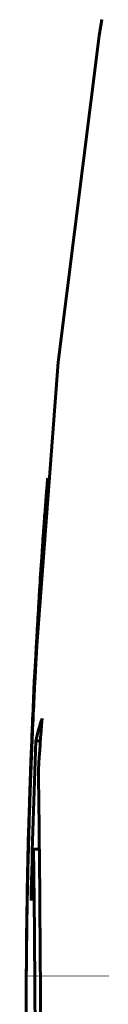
# Model space of a CAD drawing. Header units: millimetres. Extents: x 0 to 594, y 0 to 420.
# Tile 27 of 30: x 502.571 to 503.451, y 338.533 to 350.017. Entities that reach past the tile are written whole.
import ezdxf

# ---------------------------------------------------------------- set-up
doc = ezdxf.new("R2010")
doc.units = ezdxf.units.MM
doc.linetypes.add('K5LT_BASIC', pattern=[0])
doc.layers.add('Системный слой (1)', color=7, linetype='Continuous', true_color=0x6c6c6c)

# ---------------------------------------------------------------- blocks, each defined once
blk = doc.blocks.new('U50')
at = {"layer": 'Системный слой (1)', "color": 143, "linetype": 'K5LT_BASIC', "lineweight": 60, "true_color": 0x33acca}
for p, q in [((503.422, 349.827), (503.451, 350.017)), ((502.943, 346.024), (503.422, 349.827)), ((502.664, 342.302), (502.943, 346.024)), ((502.594, 340.437), (502.664, 342.302)), ((502.577, 339.504), (502.594, 340.437)), ((502.572, 339.037), (502.577, 339.504)), ((502.571, 338.804), (502.572, 339.037)), ((502.571, 338.687), (502.571, 338.804)), ((502.571, 338.629), (502.571, 338.687)), ((502.571, 338.6), (502.571, 338.629)), ((502.571, 338.585), (502.571, 338.6)), ((502.571, 338.578), (502.571, 338.585)), ((502.571, 338.574), (502.571, 338.578)), ((502.571, 338.572), (502.571, 338.574)), ((502.571, 338.571), (502.571, 338.572)), ((502.571, 338.57), (502.571, 338.571)), ((502.571, 338.568), (502.571, 338.57)), ((502.571, 338.567), (502.571, 338.568)), ((502.571, 338.566), (502.571, 338.567)), ((502.571, 338.564), (502.571, 338.566)), ((502.571, 338.56), (502.571, 338.564))]:
    blk.add_line(p, q, dxfattribs=at)
blk = doc.blocks.new('U52')
at = {"layer": 'Системный слой (1)', "color": 143, "linetype": 'K5LT_BASIC', "lineweight": 60, "true_color": 0x33acca}
for p, q in [((502.734, 343.491), (502.732, 343.459)), ((502.735, 343.502), (502.734, 343.491)), ((502.736, 343.529), (502.735, 343.514)), ((502.735, 343.514), (502.735, 343.51)), ((502.735, 343.51), (502.735, 343.509)), ((502.735, 343.509), (502.735, 343.507)), ((502.735, 343.507), (502.735, 343.502)), ((502.737, 343.535), (502.736, 343.529)), ((502.738, 343.56), (502.737, 343.546)), ((502.737, 343.546), (502.737, 343.54)), ((502.737, 343.54), (502.737, 343.539)), ((502.737, 343.539), (502.737, 343.538)), ((502.737, 343.538), (502.737, 343.535)), ((502.738, 343.558), (502.738, 343.56)), ((502.732, 343.459), (502.727, 343.367))]:
    blk.add_line(p, q, dxfattribs=at)
blk = doc.blocks.new('U55')
at = {"layer": 'Системный слой (1)', "color": 143, "linetype": 'K5LT_BASIC', "lineweight": 60, "true_color": 0x33acca}
for p, q in [((502.816, 344.617), (502.815, 344.598)), ((502.817, 344.625), (502.816, 344.617)), ((502.818, 344.631), (502.817, 344.629)), ((502.817, 344.629), (502.817, 344.625)), ((502.819, 344.641), (502.818, 344.639)), ((502.818, 344.639), (502.818, 344.638)), ((502.818, 344.638), (502.818, 344.637)), ((502.818, 344.637), (502.818, 344.637)), ((502.818, 344.637), (502.818, 344.637)), ((502.818, 344.637), (502.818, 344.636)), ((502.818, 344.636), (502.818, 344.635)), ((502.818, 344.635), (502.818, 344.633)), ((502.818, 344.633), (502.818, 344.632)), ((502.818, 344.632), (502.818, 344.631)), ((502.82, 344.653), (502.819, 344.651)), ((502.819, 344.651), (502.819, 344.646)), ((502.819, 344.646), (502.819, 344.641)), ((502.82, 344.659), (502.821, 344.664)), ((502.821, 344.664), (502.82, 344.663)), ((502.82, 344.663), (502.82, 344.663)), ((502.82, 344.663), (502.82, 344.663)), ((502.82, 344.663), (502.82, 344.663)), ((502.82, 344.663), (502.82, 344.662)), ((502.82, 344.662), (502.82, 344.66)), ((502.82, 344.66), (502.82, 344.655)), ((502.82, 344.655), (502.82, 344.655)), ((502.82, 344.655), (502.82, 344.655)), ((502.82, 344.655), (502.82, 344.653)), ((502.807, 344.496), (502.806, 344.496)), ((502.806, 344.496), (502.806, 344.495)), ((502.808, 344.509), (502.807, 344.508)), ((502.807, 344.508), (502.807, 344.507)), ((502.807, 344.507), (502.807, 344.507)), ((502.807, 344.507), (502.807, 344.506)), ((502.807, 344.506), (502.807, 344.503)), ((502.807, 344.503), (502.807, 344.499)), ((502.807, 344.499), (502.807, 344.497)), ((502.807, 344.497), (502.807, 344.496)), ((502.807, 344.496), (502.807, 344.496)), ((502.809, 344.527), (502.808, 344.515)), ((502.808, 344.515), (502.808, 344.511)), ((502.808, 344.511), (502.808, 344.509)), ((502.81, 344.537), (502.809, 344.527)), ((502.811, 344.546), (502.81, 344.542)), ((502.81, 344.542), (502.81, 344.537)), ((502.815, 344.598), (502.811, 344.554)), ((502.811, 344.554), (502.811, 344.547)), ((502.811, 344.547), (502.811, 344.546)), ((502.806, 344.495), (502.806, 344.493)), ((502.806, 344.493), (502.806, 344.493))]:
    blk.add_line(p, q, dxfattribs=at)
blk = doc.blocks.new('U59')
at = {"layer": 'Системный слой (1)', "color": 143, "linetype": 'K5LT_BASIC', "lineweight": 60, "true_color": 0x33acca}
for p, q in [((502.809, 344.514), (502.809, 344.518)), ((502.809, 344.508), (502.81, 344.517)), ((502.81, 344.517), (502.809, 344.516)), ((502.809, 344.516), (502.809, 344.516)), ((502.809, 344.516), (502.809, 344.516)), ((502.809, 344.516), (502.809, 344.515)), ((502.809, 344.515), (502.809, 344.515)), ((502.809, 344.515), (502.809, 344.515)), ((502.809, 344.515), (502.809, 344.515)), ((502.809, 344.515), (502.809, 344.515)), ((502.809, 344.515), (502.809, 344.514)), ((502.809, 344.514), (502.809, 344.514)), ((502.809, 344.514), (502.809, 344.513)), ((502.809, 344.511), (502.809, 344.514)), ((502.809, 344.513), (502.809, 344.513)), ((502.809, 344.513), (502.809, 344.513)), ((502.809, 344.513), (502.809, 344.513)), ((502.809, 344.513), (502.809, 344.512)), ((502.809, 344.512), (502.809, 344.512)), ((502.809, 344.512), (502.809, 344.511)), ((502.809, 344.511), (502.809, 344.511)), ((502.809, 344.511), (502.809, 344.511)), ((502.809, 344.511), (502.809, 344.511)), ((502.809, 344.511), (502.809, 344.511)), ((502.809, 344.511), (502.809, 344.511)), ((502.809, 344.511), (502.809, 344.511)), ((502.809, 344.511), (502.809, 344.511)), ((502.809, 344.511), (502.809, 344.511)), ((502.809, 344.511), (502.809, 344.511)), ((502.809, 344.511), (502.809, 344.511)), ((502.809, 344.511), (502.809, 344.511)), ((502.81, 344.523), (502.81, 344.524)), ((502.81, 344.524), (502.81, 344.524)), ((502.81, 344.524), (502.81, 344.522)), ((502.81, 344.522), (502.81, 344.523)), ((502.81, 344.523), (502.81, 344.523)), ((502.81, 344.523), (502.81, 344.523)), ((502.81, 344.523), (502.81, 344.523)), ((502.81, 344.517), (502.81, 344.522)), ((502.81, 344.522), (502.81, 344.519)), ((502.81, 344.519), (502.81, 344.519)), ((502.81, 344.519), (502.81, 344.519)), ((502.81, 344.519), (502.81, 344.518)), ((502.81, 344.518), (502.81, 344.518)), ((502.81, 344.518), (502.81, 344.518)), ((502.81, 344.518), (502.81, 344.518)), ((502.81, 344.518), (502.81, 344.518)), ((502.81, 344.518), (502.81, 344.517)), ((502.81, 344.517), (502.81, 344.517))]:
    blk.add_line(p, q, dxfattribs=at)
blk = doc.blocks.new('U63')
at = {"layer": 'Системный слой (1)', "color": 143, "linetype": 'K5LT_BASIC', "lineweight": 60, "true_color": 0x33acca}
for p, q in [((502.778, 344.058), (502.777, 344.054)), ((502.777, 344.055), (502.777, 344.056)), ((502.777, 344.053), (502.777, 344.055)), ((502.777, 344.054), (502.777, 344.053)), ((502.777, 344.053), (502.777, 344.053)), ((502.777, 344.053), (502.777, 344.053)), ((502.777, 344.053), (502.777, 344.052)), ((502.777, 344.052), (502.777, 344.053)), ((502.777, 344.052), (502.777, 344.052)), ((502.777, 344.052), (502.777, 344.052)), ((502.777, 344.052), (502.777, 344.051)), ((502.777, 344.051), (502.777, 344.052)), ((502.777, 344.052), (502.777, 344.052)), ((502.777, 344.052), (502.777, 344.052)), ((502.777, 344.052), (502.777, 344.052)), ((502.777, 344.052), (502.777, 344.052)), ((502.777, 344.051), (502.777, 344.051)), ((502.779, 344.066), (502.778, 344.063)), ((502.778, 344.063), (502.778, 344.058)), ((502.78, 344.085), (502.779, 344.071)), ((502.779, 344.071), (502.779, 344.069)), ((502.779, 344.069), (502.779, 344.068)), ((502.779, 344.068), (502.779, 344.066)), ((502.781, 344.093), (502.78, 344.085)), ((502.782, 344.103), (502.781, 344.101)), ((502.781, 344.101), (502.781, 344.098)), ((502.781, 344.098), (502.781, 344.093)), ((502.783, 344.112), (502.782, 344.112)), ((502.782, 344.112), (502.782, 344.11)), ((502.782, 344.11), (502.782, 344.108)), ((502.782, 344.108), (502.782, 344.106)), ((502.782, 344.106), (502.782, 344.106)), ((502.782, 344.106), (502.782, 344.105)), ((502.782, 344.105), (502.782, 344.104)), ((502.782, 344.104), (502.782, 344.103)), ((502.784, 344.123), (502.783, 344.121)), ((502.783, 344.118), (502.784, 344.122)), ((502.783, 344.121), (502.783, 344.121)), ((502.783, 344.121), (502.783, 344.121)), ((502.783, 344.121), (502.783, 344.12)), ((502.783, 344.12), (502.783, 344.119)), ((502.783, 344.119), (502.783, 344.117)), ((502.783, 344.114), (502.783, 344.118)), ((502.783, 344.117), (502.783, 344.115)), ((502.783, 344.115), (502.783, 344.115)), ((502.783, 344.115), (502.783, 344.114)), ((502.783, 344.111), (502.783, 344.114)), ((502.783, 344.114), (502.783, 344.114)), ((502.783, 344.114), (502.783, 344.114)), ((502.783, 344.114), (502.783, 344.114)), ((502.783, 344.114), (502.783, 344.113)), ((502.783, 344.113), (502.783, 344.113)), ((502.783, 344.113), (502.783, 344.112)), ((502.784, 344.122), (502.784, 344.123)), ((502.784, 344.123), (502.784, 344.123)), ((502.784, 344.123), (502.784, 344.123)), ((502.784, 344.123), (502.784, 344.123)), ((502.784, 344.123), (502.784, 344.123))]:
    blk.add_line(p, q, dxfattribs=at)

msp = doc.modelspace()

# ---------------------------------------------------------------- linework, layer by layer
at = {"layer": 'Системный слой (1)', "color": 143, "linetype": 'K5LT_BASIC', "lineweight": 60, "true_color": 0x33acca}
for p, q in [((502.8095, 344.5105), (502.8088, 344.5105)), ((502.8062, 344.493), (502.8083, 344.493)), ((502.7944, 344.3422), (502.7969, 344.3422)), ((502.779, 344.0513), (502.7772, 344.0513)), ((502.7601, 343.8799), (502.7509, 343.7492)), ((502.7601, 343.8799), (502.7668, 343.8799)), ((502.7509, 343.7492), (502.7412, 343.6085)), ((502.7396, 343.5834), (502.7379, 343.5583)), ((502.7412, 343.6085), (502.7396, 343.5834)), ((502.7412, 343.6085), (502.7484, 343.6085)), ((502.7453, 343.5596), (502.7381, 343.5596)), ((502.7265, 343.3673), (502.7331, 343.3673)), ((502.7089, 343.0708), (502.7151, 343.0708)), ((502.682, 342.5985), (502.6878, 342.5985)), ((502.6729, 342.4276), (502.6785, 342.4276)), ((502.6428, 341.7995), (502.6478, 341.7995)), ((502.6819, 341.6049), (502.7357, 341.6049)), ((502.6181, 341.1764), (502.6171, 341.1462)), ((502.6181, 341.1764), (502.6224, 341.1764)), ((502.6171, 341.1462), (502.6213, 341.1462)), ((502.6065, 340.699), (502.6117, 340.8648)), ((502.6562, 340.3436), (502.7238, 340.3436)), ((502.5903, 340.2266), (502.5933, 340.2266)), ((502.5911, 340.1362), (502.5913, 340.1462)), ((502.5913, 340.1462), (502.5913, 340.1462)), ((502.5846, 339.9703), (502.5873, 339.9703)), ((502.5849, 339.8601), (502.5824, 339.8601)), ((502.5802, 339.7392), (502.5784, 339.6136)), ((502.5784, 339.6136), (502.5802, 339.6136)), ((502.5728, 339.0859), (502.5732, 339.0859)), ((502.5716, 338.8799), (502.5717, 338.8799)), ((502.5717, 338.895), (502.5718, 338.895)), ((502.5718, 338.8941), (502.5717, 338.8941)), ((502.5719, 338.9201), (502.572, 338.9201)), ((502.572, 338.9184), (502.5719, 338.9184)), ((502.572, 338.9261), (502.572, 338.9261)), ((502.5716, 338.8592), (502.5716, 338.8592)), ((502.5709, 319.6347), (502.5709, 338.5601))]:
    msp.add_line(p, q, dxfattribs=at)
for points, knots in [([(502.8092, 344.5181), (502.8096, 344.5233), (502.8102, 344.5312), (502.8123, 344.5584), (502.8138, 344.5781), (502.8171, 344.6197), (502.8189, 344.6425), (502.8201, 344.6588)], [0, 0, 0, 0, 0.011044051, 0.011044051, 0.031635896, 0.031635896, 0.061279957, 0.061279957, 0.061279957, 0.061279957]), ([(502.7912, 344.2618), (502.7914, 344.2653), (502.7917, 344.2708), (502.7929, 344.2873), (502.7939, 344.3009), (502.7969, 344.3414), (502.7983, 344.3606), (502.8003, 344.3875), (502.8013, 344.4015), (502.8053, 344.4536), (502.8061, 344.4649), (502.8075, 344.4823), (502.8081, 344.4907), (502.8088, 344.4999), (502.8089, 344.5023), (502.8092, 344.5059), (502.8093, 344.5072), (502.8093, 344.508)], [0, 0, 0, 0, 0.00707277, 0.00707277, 0.01944617, 0.01944617, 0.02980053, 0.02980053, 0.03395033, 0.03395033, 0.16947244, 0.16947244, 0.29923916, 0.29923916, 0.35352908, 0.35352908, 0.40337518, 0.40337518, 0.40337518, 0.40337518]), ([(502.8062, 344.493), (502.8045, 344.4708), (502.8026, 344.4475), (502.7987, 344.3977), (502.7965, 344.3695), (502.7944, 344.3422)], [0, 0, 0, 0, 0.016887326, 0.016887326, 0.037538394, 0.037538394, 0.037538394, 0.037538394]), ([(502.7944, 344.3422), (502.7884, 344.265), (502.7826, 344.1879), (502.775, 344.0856), (502.7685, 343.9982), (502.7601, 343.8799)], [0, 0, 0, 0, 0.058151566, 0.058151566, 0.077428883, 0.077428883, 0.077428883, 0.077428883]), ([(502.7774, 344.0558), (502.7799, 344.0925), (502.782, 344.1233), (502.7859, 344.1824), (502.787, 344.2017), (502.7912, 344.2618)], [0, 0, 0, 0, 0.033201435, 0.033201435, 0.080032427, 0.080032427, 0.080032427, 0.080032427]), ([(502.7519, 343.6638), (502.7552, 343.7139), (502.7587, 343.7639), (502.77, 343.9257), (502.7734, 343.9732), (502.7786, 344.0449), (502.7799, 344.063), (502.7815, 344.0864), (502.782, 344.093), (502.7827, 344.104), (502.7829, 344.1081), (502.7831, 344.111)], [0, 0, 0, 0, 0.039669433, 0.039669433, 0.063906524, 0.063906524, 0.077764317, 0.077764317, 0.08411966, 0.08411966, 0.090173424, 0.090173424, 0.090173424, 0.090173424]), ([(502.7427, 343.5181), (502.7436, 343.5318), (502.7445, 343.547), (502.7462, 343.5737), (502.7469, 343.5847), (502.7476, 343.5964), (502.7477, 343.5968), (502.7481, 343.6028), (502.7488, 343.6137), (502.7494, 343.624), (502.7498, 343.63), (502.7499, 343.6309), (502.7507, 343.6434), (502.7513, 343.6541), (502.7519, 343.6638)], [0, 0, 0, 0, 0.013719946, 0.013719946, 0.022655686, 0.022655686, 0.0230024, 0.0230024, 0.02737187, 0.031753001, 0.031753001, 0.032554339, 0.032554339, 0.04287119, 0.04287119, 0.04287119, 0.04287119]), ([(502.7199, 343.1512), (502.7225, 343.194), (502.7252, 343.2367), (502.7289, 343.2987), (502.7302, 343.3197), (502.7314, 343.3403), (502.7315, 343.3409), (502.7321, 343.3513), (502.7327, 343.3613), (502.7335, 343.3744), (502.7337, 343.3772), (502.7366, 343.4239), (502.7396, 343.4705), (502.7427, 343.5181)], [0, 0, 0, 0, 0.032396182, 0.032396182, 0.049740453, 0.049740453, 0.050271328, 0.050271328, 0.058725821, 0.058725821, 0.061054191, 0.061054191, 0.096999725, 0.096999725, 0.096999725, 0.096999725]), ([(502.7265, 343.3673), (502.7238, 343.3249), (502.7216, 343.2877), (502.7178, 343.2239), (502.717, 343.2087), (502.7131, 343.1412), (502.7111, 343.1077), (502.7089, 343.0708)], [0, 0, 0, 0, 0.036144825, 0.036144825, 0.070923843, 0.070923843, 0.09924366, 0.09924366, 0.09924366, 0.09924366]), ([(502.7084, 342.9553), (502.7105, 342.9914), (502.7125, 343.0258), (502.7144, 343.0589), (502.7144, 343.0596), (502.7146, 343.0622), (502.7147, 343.0646), (502.7151, 343.0716), (502.7154, 343.0767), (502.7161, 343.0877), (502.7164, 343.0934), (502.7169, 343.1014), (502.717, 343.1034), (502.718, 343.1204), (502.7189, 343.1357), (502.7199, 343.1512)], [0, 0, 0, 0, 0.027558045, 0.027558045, 0.028038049, 0.028038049, 0.029001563, 0.029001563, 0.030354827, 0.030354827, 0.031512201, 0.031512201, 0.031876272, 0.031876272, 0.034591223, 0.034591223, 0.034591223, 0.034591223]), ([(502.7089, 343.0708), (502.7051, 343.0054), (502.7011, 342.9369), (502.6966, 342.8592), (502.6961, 342.8509), (502.6955, 342.8411), (502.6955, 342.8404), (502.6948, 342.8284), (502.6941, 342.816), (502.6926, 342.7897), (502.6918, 342.7758), (502.6901, 342.7465), (502.6893, 342.7312), (502.6875, 342.6991), (502.6865, 342.6823), (502.6846, 342.6474), (502.6836, 342.6293), (502.6824, 342.6065), (502.6822, 342.6025), (502.682, 342.5985)], [0, 0, 0, 0, 0.052605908, 0.052605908, 0.058306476, 0.058306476, 0.05875713, 0.05875713, 0.065767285, 0.065767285, 0.072519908, 0.072519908, 0.079007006, 0.079007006, 0.085345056, 0.085345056, 0.091495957, 0.091495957, 0.092777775, 0.092777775, 0.092777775, 0.092777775]), ([(502.6828, 342.508), (502.6849, 342.5452), (502.687, 342.5834), (502.6891, 342.6216), (502.6893, 342.6237), (502.6895, 342.6289), (502.6897, 342.6317), (502.69, 342.6375), (502.6902, 342.6406), (502.6905, 342.6459), (502.6906, 342.6479), (502.6915, 342.6642), (502.6924, 342.6804), (502.694, 342.7091), (502.6948, 342.7216), (502.6955, 342.7342)], [0, 0, 0, 0, 0.02831959, 0.02831959, 0.02867899, 0.02867899, 0.02897356, 0.02897356, 0.02928646, 0.02928646, 0.02966395, 0.02966395, 0.23526582, 0.23526582, 0.39415951, 0.39415951, 0.39415951, 0.39415951]), ([(502.6407, 341.6387), (502.6469, 341.7824), (502.6535, 341.9266), (502.6605, 342.0731), (502.6642, 342.1503), (502.6681, 342.2277), (502.6755, 342.3712), (502.6791, 342.4397), (502.6828, 342.508)], [0, 0, 0, 0, 0.10838562, 0.10838562, 0.11010827, 0.16641674, 0.16641674, 0.21782623, 0.21782623, 0.21782623, 0.21782623]), ([(502.6729, 342.4276), (502.6674, 342.3215), (502.6621, 342.2147), (502.6569, 342.1069), (502.6549, 342.0659), (502.6511, 341.9849), (502.6475, 341.9053), (502.6447, 341.8435), (502.6438, 341.8215), (502.6428, 341.7995)], [0, 0, 0, 0, 0.08001102, 0.08001102, 0.08121038, 0.11095301, 0.1408135, 0.1408135, 0.1573522, 0.1573522, 0.1573522, 0.1573522]), ([(502.6428, 341.7995), (502.6382, 341.6925), (502.6337, 341.5853), (502.6294, 341.4755), (502.6293, 341.4732), (502.6278, 341.4366), (502.6252, 341.3688), (502.6227, 341.3011), (502.6203, 341.2373), (502.6192, 341.2068), (502.6181, 341.1764)], [0, 0, 0, 0, 0.08069108, 0.08069108, 0.08244417, 0.08244417, 0.1082386, 0.13336624, 0.13336624, 0.15633288, 0.15633288, 0.15633288, 0.15633288]), ([(502.6323, 341.4327), (502.6334, 341.4585), (502.6344, 341.485), (502.6358, 341.5199), (502.6362, 341.5292), (502.6365, 341.5387), (502.6366, 341.5393), (502.6366, 341.5416), (502.6367, 341.5438), (502.637, 341.5503), (502.6372, 341.5553), (502.6376, 341.5662), (502.6379, 341.5718), (502.6382, 341.5806), (502.6383, 341.5832), (502.6392, 341.6036), (502.6399, 341.6213), (502.6407, 341.6387)], [0, 0, 0, 0, 0.019401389, 0.019401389, 0.026529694, 0.026529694, 0.02691299, 0.02691299, 0.027765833, 0.027765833, 0.028994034, 0.028994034, 0.030013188, 0.030013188, 0.03042494, 0.03042494, 0.033105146, 0.033105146, 0.033105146, 0.033105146]), ([(502.6215, 341.1512), (502.6221, 341.1668), (502.6227, 341.1823), (502.6238, 341.2139), (502.6244, 341.2299), (502.6255, 341.2579), (502.6259, 341.2699), (502.6264, 341.2835), (502.6265, 341.2852), (502.6269, 341.2956), (502.6273, 341.3057), (502.6285, 341.3379), (502.6295, 341.3631), (502.6312, 341.4053), (502.6317, 341.4186), (502.6323, 341.4327)], [0, 0, 0, 0, 0.011643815, 0.011643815, 0.023679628, 0.023679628, 0.03268584, 0.03268584, 0.033887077, 0.033887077, 0.039956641, 0.039956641, 0.05068365, 0.05068365, 0.055175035, 0.055175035, 0.055175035, 0.055175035]), ([(502.7451, 331.4605), (502.7477, 332.7594), (502.7485, 334.0231), (502.746, 336.3846), (502.7428, 337.4686), (502.7316, 339.6254), (502.7227, 340.5948), (502.7121, 341.2707)], [-3.2073935, -3.2073935, -3.2073935, -3.2073935, -2.2244935, -2.2244935, -1.2447061, -1.2447061, 0, 0, 0, 0]), ([(502.6171, 341.1462), (502.6144, 341.0706), (502.6119, 340.9943), (502.6094, 340.9161), (502.6093, 340.9146), (502.6079, 340.871), (502.6066, 340.8289), (502.6045, 340.7575), (502.6036, 340.7282), (502.6028, 340.699)], [0, 0, 0, 0, 0.05763114, 0.05763114, 0.0587571, 0.0587571, 0.09037152, 0.09037152, 0.11231887, 0.11231887, 0.11231887, 0.11231887]), ([(502.6028, 340.699), (502.6003, 340.6138), (502.598, 340.5299), (502.5958, 340.4457), (502.5957, 340.4435), (502.5955, 340.4341), (502.5952, 340.4257), (502.5947, 340.4053), (502.5944, 340.393), (502.5936, 340.3601), (502.593, 340.3383), (502.592, 340.2952), (502.5914, 340.2746), (502.5907, 340.2444), (502.5905, 340.2356), (502.5903, 340.2266)], [0, 0, 0, 0, 0.063883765, 0.063883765, 0.065461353, 0.065461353, 0.070182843, 0.070182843, 0.075447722, 0.075447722, 0.082954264, 0.082954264, 0.089175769, 0.089175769, 0.091717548, 0.091717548, 0.091717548, 0.091717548]), ([(502.5999, 340.4729), (502.6007, 340.5014), (502.6015, 340.5311), (502.6026, 340.5682), (502.6028, 340.5758), (502.603, 340.584), (502.6031, 340.5846), (502.6033, 340.5946), (502.6036, 340.604), (502.6041, 340.6215), (502.6044, 340.6295), (502.6052, 340.658), (502.6058, 340.6787), (502.6065, 340.699)], [0, 0, 0, 0, 0.02206017, 0.02206017, 0.027783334, 0.027783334, 0.028214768, 0.028214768, 0.03531408, 0.03531408, 0.041287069, 0.041287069, 0.056689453, 0.056689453, 0.056689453, 0.056689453]), ([(502.5913, 340.1462), (502.5926, 340.1988), (502.594, 340.2548), (502.5956, 340.3156), (502.5956, 340.3165), (502.596, 340.3331), (502.5965, 340.3486), (502.5972, 340.3755), (502.5975, 340.3868), (502.5985, 340.423), (502.5992, 340.4481), (502.5999, 340.4729)], [0, 0, 0, 0, 0.045263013, 0.045263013, 0.04601346, 0.04601346, 0.057795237, 0.057795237, 0.066414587, 0.066414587, 0.085384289, 0.085384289, 0.085384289, 0.085384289]), ([(502.6562, 340.3436), (502.6627, 339.8554), (502.6685, 339.198), (502.6776, 337.5789), (502.681, 336.6225), (502.6849, 334.2578), (502.6847, 332.8188), (502.6821, 331.3262)], [-2.9512858, -2.9512858, -2.9512858, -2.9512858, -2.0479728, -2.0479728, -1.1295039, -1.1295039, 0, 0, 0, 0]), ([(502.5879, 340.1512), (502.5879, 340.1526), (502.588, 340.1533), (502.5879, 340.1525), (502.5879, 340.152), (502.5879, 340.1499), (502.5878, 340.1473), (502.5876, 340.1396), (502.5875, 340.1354), (502.5873, 340.1248), (502.5872, 340.1188), (502.5871, 340.112), (502.587, 340.1116), (502.587, 340.1091), (502.5869, 340.1064), (502.5868, 340.0995), (502.5867, 340.0951), (502.5866, 340.0884), (502.5865, 340.0867), (502.5861, 340.066), (502.5857, 340.0475), (502.5853, 340.023), (502.5851, 340.0154), (502.5849, 340.0026), (502.5848, 339.9972), (502.5847, 339.9918), (502.5846, 339.9911), (502.5846, 339.9883), (502.5846, 339.9863), (502.5842, 339.9662), (502.5838, 339.9488), (502.5832, 339.9118), (502.5828, 339.8932), (502.5824, 339.8679), (502.5822, 339.8592), (502.5821, 339.8508), (502.5821, 339.8488), (502.582, 339.846), (502.582, 339.8449), (502.5817, 339.8297), (502.5815, 339.8144), (502.5811, 339.7939), (502.581, 339.7882), (502.5808, 339.7743), (502.5807, 339.7662), (502.5804, 339.7515), (502.5803, 339.745), (502.5802, 339.7392)], [0, 0, 0, 0, 0.00755275, 0.00755275, 0.0104673, 0.0104673, 0.01662179, 0.01662179, 0.02137515, 0.02137515, 0.02630333, 0.02630333, 0.02660738, 0.02660738, 0.02775341, 0.02775341, 0.0289611, 0.0289611, 0.02935583, 0.02935583, 0.03354267, 0.03354267, 0.03563609, 0.03563609, 0.03745163, 0.03745163, 0.03772951, 0.03772951, 0.03860413, 0.03860413, 0.04758691, 0.04758691, 0.05952112, 0.05952112, 0.06815516, 0.06815516, 0.07145532, 0.07145532, 0.07411309, 0.07411309, 0.12572923, 0.12572923, 0.14581068, 0.14581068, 0.17607145, 0.17607145, 0.20484116, 0.20484116, 0.20484116, 0.20484116]), ([(502.5833, 339.9151), (502.5833, 339.9158), (502.5834, 339.917), (502.5834, 339.9188), (502.5834, 339.9193), (502.5835, 339.9226), (502.5835, 339.9263), (502.5837, 339.9355), (502.5838, 339.9411), (502.584, 339.9507), (502.584, 339.9542), (502.5843, 339.9682), (502.5845, 339.9789), (502.5849, 340.0011), (502.5851, 340.0126), (502.5855, 340.0296), (502.5856, 340.0352), (502.5858, 340.0461), (502.5859, 340.0512), (502.5863, 340.0716), (502.5866, 340.0843), (502.5869, 340.1009), (502.587, 340.1064), (502.5872, 340.1138), (502.5872, 340.1164), (502.5873, 340.1207), (502.5873, 340.1225), (502.5875, 340.1284), (502.5875, 340.1326), (502.5877, 340.1395), (502.5877, 340.1422), (502.5878, 340.1464), (502.5879, 340.1483), (502.5879, 340.1501), (502.5879, 340.1505), (502.5879, 340.1511), (502.5879, 340.1512), (502.5879, 340.1512)], [0, 0, 0, 0, 0.000556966, 0.000556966, 0.000821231, 0.000821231, 0.002163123, 0.002163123, 0.003528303, 0.003528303, 0.004209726, 0.004209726, 0.006179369, 0.006179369, 0.008275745, 0.008275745, 0.00931019, 0.00931019, 0.010318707, 0.010318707, 0.013511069, 0.013511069, 0.015494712, 0.015494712, 0.01670343, 0.01670343, 0.017863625, 0.017863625, 0.021154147, 0.021154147, 0.023708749, 0.023708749, 0.025943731, 0.025943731, 0.02689868, 0.02689868, 0.027790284, 0.027790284, 0.027790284, 0.027790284]), ([(502.5903, 340.2266), (502.5891, 340.1751), (502.5881, 340.1307), (502.5872, 340.092), (502.5872, 340.0915), (502.5862, 340.0499), (502.5854, 340.0097), (502.5846, 339.9703)], [0, 0, 0, 0, 0.043837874, 0.043837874, 0.044424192, 0.044424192, 0.091721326, 0.091721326, 0.091721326, 0.091721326]), ([(502.5859, 339.905), (502.5865, 339.9326), (502.5872, 339.9633), (502.588, 339.9996), (502.588, 340.002), (502.5881, 340.0071), (502.5882, 340.0097), (502.5882, 340.0127), (502.5882, 340.0129), (502.5883, 340.0166), (502.5884, 340.0207), (502.5886, 340.0297), (502.5887, 340.0345), (502.5889, 340.0452), (502.5891, 340.0509), (502.5894, 340.0635), (502.5895, 340.0703), (502.5899, 340.0857), (502.5901, 340.0943), (502.5905, 340.1126), (502.5907, 340.1221), (502.591, 340.1338), (502.5911, 340.135), (502.5911, 340.1362)], [0, 0, 0, 0, 0.026536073, 0.026536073, 0.028396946, 0.028396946, 0.030155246, 0.030155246, 0.030257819, 0.030257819, 0.032411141, 0.032411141, 0.034370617, 0.034370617, 0.036116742, 0.036116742, 0.037775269, 0.037775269, 0.03943845, 0.03943845, 0.040937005, 0.040937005, 0.041101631, 0.041101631, 0.041101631, 0.041101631]), ([(502.58, 339.5985), (502.5805, 339.6307), (502.5812, 339.6682), (502.5829, 339.7628), (502.584, 339.8208), (502.5859, 339.905)], [0, 0, 0, 0, 0.036871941, 0.036871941, 0.079433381, 0.079433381, 0.079433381, 0.079433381]), ([(502.5846, 339.9703), (502.5844, 339.962), (502.5842, 339.9535), (502.5839, 339.9349), (502.5837, 339.9249), (502.5832, 339.9022), (502.583, 339.89), (502.5827, 339.875), (502.5826, 339.8703), (502.5825, 339.8643), (502.5824, 339.8624), (502.5824, 339.8606), (502.5824, 339.86), (502.5824, 339.8602), (502.5824, 339.8602), (502.5824, 339.8603), (502.5824, 339.8608), (502.5824, 339.8619), (502.5824, 339.8621), (502.5824, 339.8629), (502.5824, 339.8635), (502.5825, 339.87), (502.5827, 339.8771), (502.583, 339.8946), (502.5831, 339.9046), (502.5833, 339.9151)], [0, 0, 0, 0, 0.01076729, 0.01076729, 0.02368252, 0.02368252, 0.04211537, 0.04211537, 0.05278829, 0.05278829, 0.060465, 0.060465, 0.06545031, 0.06545031, 0.06576517, 0.06576517, 0.06889232, 0.06889232, 0.06943879, 0.06943879, 0.07103097, 0.07103097, 0.08595136, 0.08595136, 0.10173955, 0.10173955, 0.10173955, 0.10173955]), ([(502.5784, 339.6136), (502.5777, 339.5635), (502.5771, 339.5168), (502.576, 339.4289), (502.5755, 339.3884), (502.575, 339.3388), (502.5749, 339.3248), (502.5747, 339.3115), (502.5747, 339.3109), (502.5746, 339.2985), (502.5745, 339.2866), (502.5743, 339.2705), (502.5743, 339.2663), (502.5739, 339.2225), (502.5735, 339.1816), (502.5731, 339.1226), (502.5729, 339.1041), (502.5728, 339.0859)], [0, 0, 0, 0, 0.03809657, 0.03809657, 0.07911271, 0.07911271, 0.09729603, 0.09729603, 0.09811304, 0.09811304, 0.11511491, 0.11511491, 0.12110388, 0.12110388, 0.17766909, 0.17766909, 0.20360363, 0.20360363, 0.20360363, 0.20360363]), ([(502.5751, 339.2618), (502.5757, 339.3218), (502.5765, 339.3755), (502.5772, 339.4232), (502.5772, 339.4238), (502.5772, 339.4265), (502.5773, 339.4289), (502.5774, 339.4356), (502.5775, 339.44), (502.5776, 339.4519), (502.5778, 339.46), (502.578, 339.4766), (502.5781, 339.4846), (502.5783, 339.496), (502.5784, 339.4989), (502.5789, 339.5314), (502.5794, 339.5638), (502.58, 339.5985)], [0, 0, 0, 0, 0.058582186, 0.058582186, 0.059282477, 0.059282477, 0.061016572, 0.061016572, 0.063054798, 0.063054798, 0.06570405, 0.06570405, 0.067722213, 0.067722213, 0.068353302, 0.068353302, 0.074839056, 0.074839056, 0.074839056, 0.074839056]), ([(502.5726, 339.0105), (502.5729, 339.0536), (502.5732, 339.0873), (502.5735, 339.1113), (502.5735, 339.1116), (502.5735, 339.1127), (502.5735, 339.1138), (502.5735, 339.1168), (502.5735, 339.1189), (502.5736, 339.1255), (502.5737, 339.1309), (502.5738, 339.1427), (502.5738, 339.148), (502.5739, 339.1576), (502.574, 339.1613), (502.5743, 339.1893), (502.5746, 339.218), (502.575, 339.2531), (502.575, 339.2574), (502.5751, 339.2618)], [0, 0, 0, 0, 0.055097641, 0.055097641, 0.055652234, 0.055652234, 0.057137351, 0.057137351, 0.058817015, 0.058817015, 0.061554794, 0.061554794, 0.063314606, 0.063314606, 0.064292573, 0.064292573, 0.070174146, 0.070174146, 0.070990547, 0.070990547, 0.070990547, 0.070990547]), ([(502.5719, 338.9201), (502.5719, 338.9181), (502.5719, 338.9176), (502.572, 338.9204), (502.572, 338.9208), (502.572, 338.9222), (502.572, 338.9236), (502.572, 338.9282), (502.572, 338.9318), (502.5721, 338.9392), (502.5721, 338.9433), (502.5721, 338.9494), (502.5722, 338.9517), (502.5722, 338.9552), (502.5722, 338.9566), (502.5722, 338.9584), (502.5722, 338.9589), (502.5723, 338.9665), (502.5723, 338.9725), (502.5724, 338.9818), (502.5724, 338.9855), (502.5724, 338.9908), (502.5724, 338.9927), (502.5724, 338.9947), (502.5724, 338.9951), (502.5725, 338.9957), (502.5725, 338.996), (502.5725, 339.0008), (502.5725, 339.0045), (502.5726, 339.0094), (502.5726, 339.0105), (502.5726, 339.0105)], [0, 0, 0, 0, 0.01065567, 0.01065567, 0.01186752, 0.01186752, 0.01546531, 0.01546531, 0.02251197, 0.02251197, 0.03011829, 0.03011829, 0.03502732, 0.03502732, 0.03875873, 0.03875873, 0.04058477, 0.04058477, 0.06855593, 0.06855593, 0.09311927, 0.09311927, 0.11268217, 0.11268217, 0.11768261, 0.11768261, 0.12121836, 0.12121836, 0.19236962, 0.19236962, 0.26104841, 0.26104841, 0.26104841, 0.26104841]), ([(502.5716, 338.8799), (502.5716, 338.8691), (502.5716, 338.8629), (502.5716, 338.8597), (502.5716, 338.8595), (502.5716, 338.8593), (502.5716, 338.8592), (502.5716, 338.8594), (502.5716, 338.8599), (502.5716, 338.8619), (502.5716, 338.8632), (502.5716, 338.8654), (502.5716, 338.8657), (502.5716, 338.8721), (502.5717, 338.882), (502.5717, 338.895)], [0, 0, 0, 0, 0.036016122, 0.036016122, 0.037540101, 0.037540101, 0.039304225, 0.039304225, 0.041662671, 0.041662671, 0.043555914, 0.043555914, 0.04385536, 0.04385536, 0.049294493, 0.049294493, 0.049294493, 0.049294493]), ([(502.5717, 338.895), (502.5717, 338.8924), (502.5718, 338.8951), (502.5718, 338.9067), (502.5718, 338.908), (502.5719, 338.9104), (502.5719, 338.9114), (502.5719, 338.9139), (502.5719, 338.9151), (502.5719, 338.9174), (502.5719, 338.9184), (502.5719, 338.9203), (502.5719, 338.9212), (502.5719, 338.9227), (502.5719, 338.9234), (502.5719, 338.9243), (502.5719, 338.9246), (502.572, 338.9278), (502.572, 338.9256), (502.5719, 338.9201)], [0, 0, 0, 0, 0.025314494, 0.025314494, 0.028337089, 0.028337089, 0.030756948, 0.030756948, 0.033683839, 0.033683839, 0.036541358, 0.036541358, 0.039312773, 0.039312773, 0.041926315, 0.041926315, 0.043232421, 0.043232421, 0.058748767, 0.058748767, 0.058748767, 0.058748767])]:
    msp.add_open_spline(points, degree=3, knots=knots, dxfattribs=at)
for points in [[(502.6955, 342.7342), (502.6997, 342.8078), (502.704, 342.8815), (502.7084, 342.9553)], [(502.682, 342.5985), (502.6789, 342.5415), (502.6758, 342.4845), (502.6729, 342.4276)], [(502.7556, 341.8686), (502.7252, 341.7803), (502.7011, 341.6923), (502.6819, 341.6049)], [(502.7121, 341.2707), (502.7256, 341.4695), (502.7401, 341.6688), (502.7556, 341.8686)], [(502.6819, 341.6049), (502.6584, 340.9811), (502.6408, 340.3604), (502.6276, 339.7437)], [(502.6117, 340.8648), (502.6148, 340.9602), (502.6181, 341.0556), (502.6215, 341.1512)], [(502.6276, 339.7437), (502.6361, 339.943), (502.6457, 340.143), (502.6562, 340.3436)], [(502.5728, 339.0859), (502.5723, 339.0172), (502.5719, 338.9485), (502.5716, 338.8799)]]:
    msp.add_open_spline(points, degree=3, dxfattribs=at)

# ---------------------------------------------------------------- block references
at = {"layer": 'Системный слой (1)'}
for name in ['U50', 'U55', 'U59', 'U63', 'U52']:
    msp.add_blockref(name, (0, 0), dxfattribs=at)

doc.saveas('drawing.dxf')
